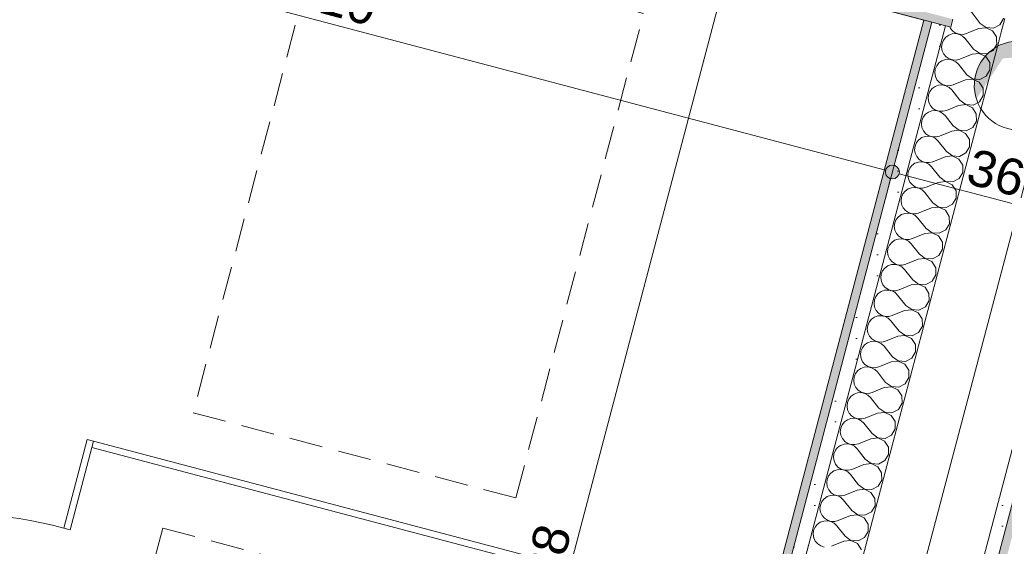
# Model space of a CAD drawing. Header units: millimetres. Extents: x -204291438 to 18864955, y -774833820 to 295284.
# Tile 62 of 87: x 96483 to 98253, y 5064 to 6010. Entities that reach past the tile are written whole.
import ezdxf

# ---------------------------------------------------------------- set-up
doc = ezdxf.new("R2010")
doc.units = ezdxf.units.MM
doc.header["$MEASUREMENT"] = 0
doc.linetypes.add('Przerywana gęsta', pattern=[90, 60, -30])
for name, color, linetype in [('210-A Strefy', 7, 'Continuous'), ('213-A Wymiarowanie wewnętrzne', 7, 'Continuous'), ('230-A Ściany wewnętrzne', 7, 'Continuous'), ('320-W Umeblowanie', 7, 'Continuous'), ('460-K Stropy', 7, 'Continuous')]:
    doc.layers.add(name, color=color, linetype=linetype)
doc.styles.add('STYL_AUTOMATYCZNY_4', font='arial.ttf')
doc.dimstyles.new('STYL_AUTOMATYCZNY__3', dxfattribs={"dimtxt": 64.999998, "dimasz": 47.5, "dimexe": 0.18, "dimexo": 0.0625, "dimgap": 0, "dimtad": 1, "dimdec": 1, "dimlfac": 0.1, "dimzin": 0, "dimdsep": 46, "dimtxsty": 'STYL_AUTOMATYCZNY_4', "dimblk": 'ARROWHEAD_11', "dimblk1": 'ARROWHEAD_11', "dimblk2": 'ARROWHEAD_11', "dimcen": 0.09, "dimclrd": 30, "dimclre": 30, "dimclrt": 30, "dimazin": 0, "dimtfac": 1, "dimtdec": 4, "dimtmove": 0, "dimatfit": 3, "dimfxl": 0, "dimtolj": 1, "dimtzin": 0, "dimarcsym": 0})
pattern_1 = [(0, (0, 0), (0, 37.5), [0, -37.5])]

# ---------------------------------------------------------------- blocks, each defined once
blk = doc.blocks.new('WC-M_0.6d_88_3', base_point=(95280.4, 6195.5))
at = {"layer": '210-A Strefy', "color": 254, "linetype": 'Continuous', "lineweight": 0, "true_color": 0xdfc8bd, "flags": 128}
blk.add_lwpolyline([(94371.5, 6995), (93801.2, 4834), (97538.2, 3847.9), (98108.4, 6008.9)], close=True, dxfattribs=at)
blk = doc.blocks.new('Otwór_155_3')
at = {"layer": '460-K Stropy', "linetype": 'Continuous', "lineweight": 0, "true_color": 0x000000}
blk.add_hatch(color=18, dxfattribs=at).paths.add_polyline_path([(98279.2, 5971.6, 0.340516), (98201.8, 5912.1, 0.064588), (98199.2, 5891.6, 0.076733), (98202.9, 5867.5), (98250.7, 5940.5), (98337.8, 5946.1, 0.142025), (98299.6, 5969, 0.064588)])
at = {"layer": '460-K Stropy', "color": 7, "linetype": 'Continuous', "lineweight": 0, "flags": 128}
blk.add_lwpolyline([(98356.5, 5871.2, 0.414214), (98299.6, 5969, 0.414214), (98201.8, 5912.1, 0.414214), (98258.8, 5814.3, 0.414214)], format="xyb", close=True, dxfattribs=at)
blk = doc.blocks.new('Ściana_430_3', base_point=(102173.1, 5029.4))
at = {"layer": '230-A Ściany wewnętrzne', "color": 7, "linetype": 'Continuous', "lineweight": 0, "flags": 128}
blk.add_lwpolyline([(98156.8, 5996.2), (98160.6, 6010.7)], dxfattribs=at)
blk = doc.blocks.new('*X2524')
at = {"layer": '230-A Ściany wewnętrzne', "color": 7, "linetype": 'Continuous', "lineweight": 0}
for p, q in [((98207.4, 5994), (98190.7, 5987.2)), ((98219, 5995.2), (98207.4, 5994)), ((98232.1, 5989.8), (98222.7, 5994.3)), ((98239.2, 5978.8), (98232.1, 5989.8)), ((98239.2, 5974.4), (98239.2, 5978.8))]:
    blk.add_line(p, q, dxfattribs=at)
blk = doc.blocks.new('*X2525')
at = {"layer": '230-A Ściany wewnętrzne', "color": 7, "linetype": 'Continuous', "lineweight": 0}
for p, q in [((98165.4, 6028.2), (98165.2, 6028.1)), ((98171.5, 6030.4), (98165.4, 6028.2)), ((98178.1, 6030.8), (98171.5, 6030.4)), ((98177.8, 6032), (98178.3, 6031.6)), ((98184.5, 6029.5), (98178.1, 6030.8)), ((98178.3, 6031.6), (98184.6, 6029.7)), ((98190.3, 6026.4), (98184.5, 6029.5)), ((98184.6, 6029.7), (98186.9, 6029.6)), ((98195.1, 6021.9), (98190.3, 6026.4)), ((98209.9, 6003.2), (98195.1, 6021.9)), ((98209.9, 6003.2), (98220.4, 5995.6)), ((98233.4, 5994.6), (98244.9, 6000.7)), ((98244.9, 6000.7), (98251.6, 6011.9)), ((98251.6, 6011.9), (98251.5, 6012.5)), ((98220.4, 5995.4), (98219, 5995.2)), ((98220.4, 5995.6), (98233.4, 5994.6)), ((98222.7, 5994.3), (98220.4, 5995.4))]:
    blk.add_line(p, q, dxfattribs=at)
blk = doc.blocks.new('*X2528')
at = {"layer": '230-A Ściany wewnętrzne', "color": 7, "linetype": 'Continuous', "lineweight": 0}
for p, q in [((98153.2, 5982.1), (98147.9, 5978.3)), ((98159.4, 5984.3), (98153.2, 5982.1)), ((98155.3, 5996.6), (98156.4, 5994.2)), ((98156.4, 5994.2), (98160.7, 5989.2)), ((98166, 5984.8), (98159.4, 5984.3)), ((98160.7, 5989.2), (98166.2, 5985.6)), ((98172.4, 5983.4), (98166, 5984.8)), ((98166.2, 5985.6), (98172.4, 5983.6)), ((98172.4, 5983.6), (98179, 5983.4)), ((98178.2, 5980.4), (98172.4, 5983.4)), ((98179, 5983.4), (98185.4, 5985)), ((98190.7, 5987.2), (98185.4, 5985)), ((98141.2, 5967.1), (98140.5, 5960.6)), ((98143.8, 5973.2), (98141.2, 5967.1)), ((98147.9, 5978.3), (98143.8, 5973.2)), ((98182.9, 5975.8), (98178.2, 5980.4)), ((98197.7, 5957.1), (98182.9, 5975.8)), ((98232.8, 5954.6), (98239.4, 5965.8)), ((98239.4, 5965.8), (98239.2, 5974.4)), ((98140.5, 5960.6), (98141.5, 5954.1)), ((98141.5, 5954.1), (98144.2, 5948.1)), ((98144.2, 5948.1), (98148.5, 5943.2)), ((98195.3, 5947.9), (98173.2, 5939)), ((98208.2, 5949.3), (98195.3, 5947.9)), ((98197.7, 5957.1), (98208.3, 5949.5)), ((98220, 5943.7), (98208.2, 5949.3)), ((98208.3, 5949.5), (98221.2, 5948.6)), ((98221.2, 5948.6), (98232.8, 5954.6)), ((98135.7, 5932.3), (98131.6, 5927.1)), ((98141.1, 5936.1), (98135.7, 5932.3)), ((98147.3, 5938.3), (98141.1, 5936.1)), ((98153.8, 5938.7), (98147.3, 5938.3)), ((98148.5, 5943.2), (98154, 5939.5)), ((98160.2, 5937.4), (98153.8, 5938.7)), ((98154, 5939.5), (98160.3, 5937.6)), ((98166, 5934.3), (98160.2, 5937.4)), ((98160.3, 5937.6), (98166.8, 5937.4)), ((98170.8, 5929.8), (98166, 5934.3)), ((98166.8, 5937.4), (98173.2, 5939)), ((98185.6, 5911.1), (98170.8, 5929.8)), ((98227, 5932.8), (98220, 5943.7)), ((98227.3, 5919.8), (98227, 5932.8)), ((98129.1, 5921.1), (98128.3, 5914.6)), ((98128.3, 5914.6), (98129.3, 5908.1)), ((98131.6, 5927.1), (98129.1, 5921.1)), ((98185.6, 5911.1), (98196.1, 5903.5)), ((98220.6, 5908.6), (98227.3, 5919.8)), ((98129.3, 5908.1), (98132.1, 5902.1)), ((98132.1, 5902.1), (98136.4, 5897.1)), ((98136.4, 5897.1), (98141.9, 5893.5)), ((98141.9, 5893.5), (98148.1, 5891.5)), ((98183.1, 5901.9), (98161.1, 5892.9)), ((98196.1, 5903.3), (98183.1, 5901.9)), ((98196.1, 5903.5), (98209.1, 5902.6)), ((98207.8, 5897.7), (98196.1, 5903.3)), ((98214.9, 5886.8), (98207.8, 5897.7)), ((98209.1, 5902.6), (98220.6, 5908.6)), ((98119.5, 5881.1), (98116.9, 5875)), ((98123.6, 5886.2), (98119.5, 5881.1)), ((98128.9, 5890), (98123.6, 5886.2)), ((98135.1, 5892.3), (98128.9, 5890)), ((98141.7, 5892.7), (98135.1, 5892.3)), ((98148.1, 5891.3), (98141.7, 5892.7)), ((98148.1, 5891.5), (98154.7, 5891.3)), ((98153.9, 5888.3), (98148.1, 5891.3)), ((98158.6, 5883.7), (98153.9, 5888.3)), ((98154.7, 5891.3), (98161.1, 5892.9)), ((98173.4, 5865.1), (98158.6, 5883.7)), ((98215.1, 5873.8), (98214.9, 5886.8)), ((98116.9, 5875), (98116.2, 5868.5)), ((98116.2, 5868.5), (98117.2, 5862)), ((98117.2, 5862), (98119.9, 5856.1)), ((98173.4, 5865.1), (98184, 5857.4)), ((98196.9, 5856.5), (98208.5, 5862.6)), ((98208.5, 5862.6), (98215.1, 5873.8)), ((98111.4, 5840.2), (98107.3, 5835)), ((98116.8, 5844), (98111.4, 5840.2)), ((98123, 5846.2), (98116.8, 5844)), ((98119.9, 5856.1), (98124.2, 5851.1)), ((98129.5, 5846.7), (98123, 5846.2)), ((98124.2, 5851.1), (98129.7, 5847.5)), ((98135.9, 5845.3), (98129.5, 5846.7)), ((98129.7, 5847.5), (98136, 5845.5)), ((98141.7, 5842.2), (98135.9, 5845.3)), ((98136, 5845.5), (98142.5, 5845.3)), ((98146.5, 5837.7), (98141.7, 5842.2)), ((98142.5, 5845.3), (98148.9, 5846.9)), ((98171, 5855.8), (98148.9, 5846.9)), ((98183.9, 5857.3), (98171, 5855.8)), ((98195.7, 5851.7), (98183.9, 5857.3)), ((98184, 5857.4), (98196.9, 5856.5)), ((98202.7, 5840.7), (98195.7, 5851.7)), ((98203, 5827.7), (98202.7, 5840.7)), ((98104.8, 5829), (98104, 5822.5)), ((98104, 5822.5), (98105, 5816)), ((98107.3, 5835), (98104.8, 5829)), ((98161.3, 5819), (98146.5, 5837.7)), ((98196.3, 5816.5), (98203, 5827.7)), ((98105, 5816), (98107.8, 5810)), ((98107.8, 5810), (98112.1, 5805)), ((98112.1, 5805), (98117.6, 5801.4)), ((98158.8, 5809.8), (98136.8, 5800.9)), ((98171.8, 5811.2), (98158.8, 5809.8)), ((98161.3, 5819), (98171.8, 5811.4)), ((98171.8, 5811.4), (98184.8, 5810.5)), ((98183.5, 5805.6), (98171.8, 5811.2)), ((98190.6, 5794.7), (98183.5, 5805.6)), ((98184.8, 5810.5), (98196.3, 5816.5)), ((98095.2, 5789), (98092.6, 5782.9)), ((98099.3, 5794.1), (98095.2, 5789)), ((98104.6, 5798), (98099.3, 5794.1)), ((98110.8, 5800.2), (98104.6, 5798)), ((98117.4, 5800.6), (98110.8, 5800.2)), ((98123.8, 5799.3), (98117.4, 5800.6)), ((98117.6, 5801.4), (98123.8, 5799.4)), ((98123.8, 5799.4), (98130.4, 5799.2)), ((98129.6, 5796.2), (98123.8, 5799.3)), ((98134.3, 5791.6), (98129.6, 5796.2)), ((98130.4, 5799.2), (98136.8, 5800.9)), ((98149.1, 5773), (98134.3, 5791.6)), ((98190.8, 5781.7), (98190.6, 5794.7)), ((98092.6, 5782.9), (98091.9, 5776.4)), ((98091.9, 5776.4), (98092.9, 5769.9)), ((98092.9, 5769.9), (98095.6, 5764)), ((98149.1, 5773), (98159.7, 5765.4)), ((98172.6, 5764.4), (98184.2, 5770.5)), ((98184.2, 5770.5), (98190.8, 5781.7)), ((98092.5, 5751.9), (98087.1, 5748.1)), ((98098.7, 5754.1), (98092.5, 5751.9)), ((98095.6, 5764), (98099.9, 5759)), ((98105.2, 5754.6), (98098.7, 5754.1)), ((98099.9, 5759), (98105.4, 5755.4)), ((98111.6, 5753.2), (98105.2, 5754.6)), ((98105.4, 5755.4), (98111.7, 5753.4)), ((98117.4, 5750.1), (98111.6, 5753.2)), ((98111.7, 5753.4), (98118.2, 5753.2)), ((98118.2, 5753.2), (98124.6, 5754.8)), ((98146.7, 5763.8), (98124.6, 5754.8)), ((98159.6, 5765.2), (98146.7, 5763.8)), ((98171.4, 5759.6), (98159.6, 5765.2)), ((98159.7, 5765.4), (98172.6, 5764.4)), ((98178.4, 5748.6), (98171.4, 5759.6)), ((98080.5, 5736.9), (98079.7, 5730.4)), ((98083, 5743), (98080.5, 5736.9)), ((98087.1, 5748.1), (98083, 5743)), ((98122.2, 5745.6), (98117.4, 5750.1)), ((98137, 5726.9), (98122.2, 5745.6)), ((98172, 5724.4), (98178.7, 5735.6)), ((98178.7, 5735.6), (98178.4, 5748.6)), ((98079.7, 5730.4), (98080.7, 5723.9)), ((98080.7, 5723.9), (98083.5, 5717.9)), ((98083.5, 5717.9), (98087.8, 5713)), ((98134.5, 5717.7), (98112.5, 5708.8)), ((98147.5, 5719.1), (98134.5, 5717.7)), ((98137, 5726.9), (98147.5, 5719.3)), ((98147.5, 5719.3), (98160.5, 5718.4)), ((98159.2, 5713.5), (98147.5, 5719.1)), ((98160.5, 5718.4), (98172, 5724.4)), ((98075, 5702.1), (98070.9, 5696.9)), ((98080.3, 5705.9), (98075, 5702.1)), ((98086.5, 5708.1), (98080.3, 5705.9)), ((98093.1, 5708.5), (98086.5, 5708.1)), ((98087.8, 5713), (98093.3, 5709.3)), ((98099.5, 5707.2), (98093.1, 5708.5)), ((98093.3, 5709.3), (98099.5, 5707.4)), ((98099.5, 5707.4), (98106.1, 5707.2)), ((98105.3, 5704.1), (98099.5, 5707.2)), ((98110, 5699.6), (98105.3, 5704.1)), ((98106.1, 5707.2), (98112.5, 5708.8)), ((98124.8, 5680.9), (98110, 5699.6)), ((98166.3, 5702.6), (98159.2, 5713.5)), ((98166.5, 5689.6), (98166.3, 5702.6)), ((98068.3, 5690.9), (98067.6, 5684.3)), ((98067.6, 5684.3), (98068.6, 5677.8)), ((98070.9, 5696.9), (98068.3, 5690.9)), ((98124.8, 5680.9), (98135.4, 5673.3)), ((98159.9, 5678.4), (98166.5, 5689.6)), ((98068.6, 5677.8), (98071.3, 5671.9)), ((98071.3, 5671.9), (98075.6, 5666.9)), ((98075.6, 5666.9), (98081.1, 5663.3)), ((98081.1, 5663.3), (98087.4, 5661.3)), ((98122.4, 5671.7), (98100.3, 5662.7)), ((98135.3, 5673.1), (98122.4, 5671.7)), ((98147.1, 5667.5), (98135.3, 5673.1)), ((98135.4, 5673.3), (98148.3, 5672.3)), ((98154.1, 5656.5), (98147.1, 5667.5)), ((98148.3, 5672.3), (98159.9, 5678.4)), ((98058.7, 5650.9), (98056.2, 5644.8)), ((98062.8, 5656), (98058.7, 5650.9)), ((98068.2, 5659.8), (98062.8, 5656)), ((98074.4, 5662), (98068.2, 5659.8)), ((98080.9, 5662.5), (98074.4, 5662)), ((98087.3, 5661.1), (98080.9, 5662.5)), ((98093.1, 5658.1), (98087.3, 5661.1)), ((98087.4, 5661.3), (98093.9, 5661.1)), ((98097.9, 5653.5), (98093.1, 5658.1)), ((98093.9, 5661.1), (98100.3, 5662.7)), ((98112.7, 5634.8), (98097.9, 5653.5)), ((98154.4, 5643.5), (98154.1, 5656.5)), ((98056.2, 5644.8), (98055.4, 5638.3)), ((98055.4, 5638.3), (98056.4, 5631.8)), ((98056.4, 5631.8), (98059.2, 5625.8)), ((98112.7, 5634.8), (98123.2, 5627.2)), ((98136.2, 5626.3), (98147.7, 5632.3)), ((98147.7, 5632.3), (98154.4, 5643.5)), ((98050.7, 5610), (98046.6, 5604.8)), ((98056, 5613.8), (98050.7, 5610)), ((98062.2, 5616), (98056, 5613.8)), ((98059.2, 5625.8), (98063.5, 5620.9)), ((98068.8, 5616.4), (98062.2, 5616)), ((98063.5, 5620.9), (98069, 5617.2)), ((98075.2, 5615.1), (98068.8, 5616.4)), ((98069, 5617.2), (98075.2, 5615.3)), ((98075.2, 5615.3), (98081.8, 5615.1)), ((98081, 5612), (98075.2, 5615.1)), ((98085.7, 5607.5), (98081, 5612)), ((98081.8, 5615.1), (98088.2, 5616.7)), ((98110.2, 5625.6), (98088.2, 5616.7)), ((98123.2, 5627), (98110.2, 5625.6)), ((98123.2, 5627.2), (98136.2, 5626.3)), ((98134.9, 5621.4), (98123.2, 5627)), ((98142, 5610.5), (98134.9, 5621.4)), ((98142.2, 5597.5), (98142, 5610.5)), ((98044, 5598.8), (98043.3, 5592.3)), ((98043.3, 5592.3), (98044.3, 5585.8)), ((98046.6, 5604.8), (98044, 5598.8)), ((98100.5, 5588.8), (98085.7, 5607.5)), ((98135.6, 5586.3), (98142.2, 5597.5)), ((98044.3, 5585.8), (98047.1, 5579.8)), ((98047.1, 5579.8), (98051.3, 5574.8)), ((98051.3, 5574.8), (98056.8, 5571.2)), ((98098.1, 5579.6), (98076, 5570.6)), ((98111, 5581), (98098.1, 5579.6)), ((98100.5, 5588.8), (98111.1, 5581.2)), ((98122.8, 5575.4), (98111, 5581)), ((98111.1, 5581.2), (98124, 5580.3)), ((98129.8, 5564.5), (98122.8, 5575.4)), ((98124, 5580.3), (98135.6, 5586.3)), ((98034.4, 5558.8), (98031.9, 5552.7)), ((98038.5, 5563.9), (98034.4, 5558.8)), ((98043.9, 5567.7), (98038.5, 5563.9)), ((98050.1, 5570), (98043.9, 5567.7)), ((98056.6, 5570.4), (98050.1, 5570)), ((98063, 5569), (98056.6, 5570.4)), ((98056.8, 5571.2), (98063.1, 5569.2)), ((98068.8, 5566), (98063, 5569)), ((98063.1, 5569.2), (98069.6, 5569)), ((98073.6, 5561.4), (98068.8, 5566)), ((98069.6, 5569), (98076, 5570.6)), ((98088.4, 5542.8), (98073.6, 5561.4)), ((98130.1, 5551.5), (98129.8, 5564.5)), ((98031.9, 5552.7), (98031.1, 5546.2)), ((98031.1, 5546.2), (98032.1, 5539.7)), ((98032.1, 5539.7), (98034.9, 5533.8)), ((98088.4, 5542.8), (98098.9, 5535.1)), ((98111.9, 5534.2), (98123.4, 5540.3)), ((98123.4, 5540.3), (98130.1, 5551.5)), ((98031.7, 5521.7), (98026.4, 5517.9)), ((98037.9, 5523.9), (98031.7, 5521.7)), ((98034.9, 5533.8), (98039.2, 5528.8)), ((98044.5, 5524.4), (98037.9, 5523.9)), ((98039.2, 5528.8), (98044.7, 5525.2)), ((98050.9, 5523), (98044.5, 5524.4)), ((98044.7, 5525.2), (98050.9, 5523.2)), ((98050.9, 5523.2), (98057.5, 5523)), ((98056.7, 5519.9), (98050.9, 5523)), ((98057.5, 5523), (98063.9, 5524.6)), ((98085.9, 5533.5), (98063.9, 5524.6)), ((98098.9, 5535), (98085.9, 5533.5)), ((98098.9, 5535.1), (98111.9, 5534.2)), ((98110.6, 5529.4), (98098.9, 5535)), ((98117.7, 5518.4), (98110.6, 5529.4)), ((98019.7, 5506.7), (98019, 5500.2)), ((98022.3, 5512.7), (98019.7, 5506.7)), ((98026.4, 5517.9), (98022.3, 5512.7)), ((98061.4, 5515.4), (98056.7, 5519.9)), ((98076.2, 5496.7), (98061.4, 5515.4)), ((98111.3, 5494.2), (98117.9, 5505.4)), ((98117.9, 5505.4), (98117.7, 5518.4)), ((98019, 5500.2), (98020, 5493.7)), ((98020, 5493.7), (98022.8, 5487.7)), ((98022.8, 5487.7), (98027, 5482.7)), ((98073.8, 5487.5), (98051.7, 5478.5)), ((98086.7, 5488.9), (98073.8, 5487.5)), ((98076.2, 5496.7), (98086.8, 5489.1)), ((98098.5, 5483.3), (98086.7, 5488.9)), ((98086.8, 5489.1), (98099.7, 5488.2)), ((98099.7, 5488.2), (98111.3, 5494.2)), ((98014.2, 5471.8), (98010.1, 5466.7)), ((98019.6, 5475.7), (98014.2, 5471.8)), ((98025.8, 5477.9), (98019.6, 5475.7)), ((98032.3, 5478.3), (98025.8, 5477.9)), ((98027, 5482.7), (98032.5, 5479.1)), ((98038.7, 5477), (98032.3, 5478.3)), ((98032.5, 5479.1), (98038.8, 5477.1)), ((98044.5, 5473.9), (98038.7, 5477)), ((98038.8, 5477.1), (98045.3, 5476.9)), ((98049.3, 5469.3), (98044.5, 5473.9)), ((98045.3, 5476.9), (98051.7, 5478.5)), ((98064.1, 5450.7), (98049.3, 5469.3)), ((98105.5, 5472.4), (98098.5, 5483.3)), ((98105.8, 5459.4), (98105.5, 5472.4)), ((98007.6, 5460.6), (98006.8, 5454.1)), ((98006.8, 5454.1), (98007.8, 5447.6)), ((98010.1, 5466.7), (98007.6, 5460.6)), ((98064.1, 5450.7), (98074.6, 5443.1)), ((98099.1, 5448.2), (98105.8, 5459.4)), ((98007.8, 5447.6), (98010.6, 5441.7)), ((98010.6, 5441.7), (98014.9, 5436.7)), ((98014.9, 5436.7), (98020.4, 5433.1)), ((98020.4, 5433.1), (98026.6, 5431.1)), ((98061.6, 5441.5), (98039.6, 5432.5)), ((98074.6, 5442.9), (98061.6, 5441.5)), ((98074.6, 5443.1), (98087.6, 5442.1)), ((98086.3, 5437.3), (98074.6, 5442.9)), ((98093.4, 5426.3), (98086.3, 5437.3)), ((98087.6, 5442.1), (98099.1, 5448.2)), ((97998, 5420.7), (97995.4, 5414.6)), ((98002.1, 5425.8), (97998, 5420.7)), ((98007.4, 5429.6), (98002.1, 5425.8)), ((98013.6, 5431.8), (98007.4, 5429.6)), ((98020.2, 5432.3), (98013.6, 5431.8)), ((98026.6, 5430.9), (98020.2, 5432.3)), ((98026.6, 5431.1), (98033.2, 5430.9)), ((98032.4, 5427.8), (98026.6, 5430.9)), ((98037.1, 5423.3), (98032.4, 5427.8)), ((98033.2, 5430.9), (98039.6, 5432.5)), ((98051.9, 5404.6), (98037.1, 5423.3)), ((98093.6, 5413.3), (98093.4, 5426.3)), ((97995.4, 5414.6), (97994.7, 5408.1)), ((97994.7, 5408.1), (97995.7, 5401.6)), ((97995.7, 5401.6), (97998.5, 5395.6)), ((98051.9, 5404.6), (98062.5, 5397)), ((98075.4, 5396.1), (98087, 5402.1)), ((98087, 5402.1), (98093.6, 5413.3)), ((97995.3, 5383.6), (97989.9, 5379.8)), ((98001.5, 5385.8), (97995.3, 5383.6)), ((97998.5, 5395.6), (98002.7, 5390.7)), ((98008, 5386.2), (98001.5, 5385.8)), ((98002.7, 5390.7), (98008.2, 5387)), ((98014.4, 5384.9), (98008, 5386.2)), ((98008.2, 5387), (98014.5, 5385.1)), ((98020.2, 5381.8), (98014.4, 5384.9)), ((98014.5, 5385.1), (98021.1, 5384.9)), ((98025, 5377.3), (98020.2, 5381.8)), ((98021.1, 5384.9), (98027.4, 5386.5)), ((98049.5, 5395.4), (98027.4, 5386.5)), ((98062.4, 5396.8), (98049.5, 5395.4)), ((98074.2, 5391.2), (98062.4, 5396.8)), ((98062.5, 5397), (98075.4, 5396.1)), ((98081.2, 5380.3), (98074.2, 5391.2)), ((98081.5, 5367.3), (98081.2, 5380.3)), ((97983.3, 5368.6), (97982.5, 5362)), ((97985.8, 5374.6), (97983.3, 5368.6)), ((97989.9, 5379.8), (97985.8, 5374.6)), ((98039.8, 5358.6), (98025, 5377.3)), ((98074.8, 5356.1), (98081.5, 5367.3)), ((97982.5, 5362), (97983.5, 5355.5)), ((97983.5, 5355.5), (97986.3, 5349.6)), ((97986.3, 5349.6), (97990.6, 5344.6)), ((97990.6, 5344.6), (97996.1, 5341)), ((98037.3, 5349.4), (98015.3, 5340.4)), ((98050.3, 5350.8), (98037.3, 5349.4)), ((98039.8, 5358.6), (98050.3, 5351)), ((98050.3, 5351), (98063.3, 5350)), ((98062, 5345.2), (98050.3, 5350.8)), ((98069.1, 5334.2), (98062, 5345.2)), ((98063.3, 5350), (98074.8, 5356.1)), ((97973.7, 5328.6), (97971.1, 5322.5)), ((97977.8, 5333.7), (97973.7, 5328.6)), ((97983.1, 5337.5), (97977.8, 5333.7)), ((97989.3, 5339.7), (97983.1, 5337.5)), ((97995.9, 5340.2), (97989.3, 5339.7)), ((98002.3, 5338.8), (97995.9, 5340.2)), ((97996.1, 5341), (98002.3, 5339)), ((98002.3, 5339), (98008.9, 5338.8)), ((98008.1, 5335.8), (98002.3, 5338.8)), ((98012.8, 5331.2), (98008.1, 5335.8)), ((98008.9, 5338.8), (98015.3, 5340.4)), ((98027.6, 5312.5), (98012.8, 5331.2)), ((98069.3, 5321.2), (98069.1, 5334.2)), ((97971.1, 5322.5), (97970.4, 5316)), ((97970.4, 5316), (97971.4, 5309.5)), ((97971.4, 5309.5), (97974.2, 5303.5)), ((98027.6, 5312.5), (98038.2, 5304.9)), ((98051.1, 5304), (98062.7, 5310)), ((98062.7, 5310), (98069.3, 5321.2)), ((97971, 5291.5), (97965.6, 5287.7)), ((97977.2, 5293.7), (97971, 5291.5)), ((97974.2, 5303.5), (97978.4, 5298.6)), ((97983.7, 5294.1), (97977.2, 5293.7)), ((97978.4, 5298.6), (97983.9, 5294.9)), ((97990.1, 5292.8), (97983.7, 5294.1)), ((97983.9, 5294.9), (97990.2, 5293)), ((97995.9, 5289.7), (97990.1, 5292.8)), ((97990.2, 5293), (97996.8, 5292.8)), ((97996.8, 5292.8), (98003.1, 5294.4)), ((98025.2, 5303.3), (98003.1, 5294.4)), ((98038.1, 5304.7), (98025.2, 5303.3)), ((98049.9, 5299.1), (98038.1, 5304.7)), ((98038.2, 5304.9), (98051.1, 5304)), ((98056.9, 5288.2), (98049.9, 5299.1)), ((97959, 5276.5), (97958.2, 5269.9)), ((97961.5, 5282.5), (97959, 5276.5)), ((97965.6, 5287.7), (97961.5, 5282.5)), ((98000.7, 5285.2), (97995.9, 5289.7)), ((98015.5, 5266.5), (98000.7, 5285.2)), ((98050.5, 5264), (98057.2, 5275.2)), ((98057.2, 5275.2), (98056.9, 5288.2)), ((97958.2, 5269.9), (97959.2, 5263.5)), ((97959.2, 5263.5), (97962, 5257.5)), ((97962, 5257.5), (97966.3, 5252.5)), ((98013, 5257.3), (97991, 5248.3)), ((98026, 5258.7), (98013, 5257.3)), ((98015.5, 5266.5), (98026, 5258.9)), ((98026, 5258.9), (98039, 5258)), ((98037.7, 5253.1), (98026, 5258.7)), ((98039, 5258), (98050.5, 5264)), ((97953.5, 5241.6), (97949.4, 5236.5)), ((97958.8, 5245.4), (97953.5, 5241.6)), ((97965, 5247.7), (97958.8, 5245.4)), ((97971.6, 5248.1), (97965, 5247.7)), ((97966.3, 5252.5), (97971.8, 5248.9)), ((97978, 5246.7), (97971.6, 5248.1)), ((97971.8, 5248.9), (97978, 5246.9)), ((97978, 5246.9), (97984.6, 5246.7)), ((97983.8, 5243.7), (97978, 5246.7)), ((97988.5, 5239.1), (97983.8, 5243.7)), ((97984.6, 5246.7), (97991, 5248.3)), ((98003.3, 5220.5), (97988.5, 5239.1)), ((98044.8, 5242.2), (98037.7, 5253.1)), ((98045, 5229.2), (98044.8, 5242.2)), ((97946.8, 5230.4), (97946.1, 5223.9)), ((97946.1, 5223.9), (97947.1, 5217.4)), ((97949.4, 5236.5), (97946.8, 5230.4)), ((98038.4, 5218), (98045, 5229.2)), ((97947.1, 5217.4), (97949.9, 5211.5)), ((97949.9, 5211.5), (97954.1, 5206.5)), ((97954.1, 5206.5), (97959.6, 5202.9)), ((98000.9, 5211.2), (97978.8, 5202.3)), ((98013.8, 5212.7), (98000.9, 5211.2)), ((98003.3, 5220.5), (98013.9, 5212.8)), ((98025.6, 5207.1), (98013.8, 5212.7)), ((98013.9, 5212.8), (98026.8, 5211.9)), ((98032.6, 5196.1), (98025.6, 5207.1)), ((98026.8, 5211.9), (98038.4, 5218)), ((97937.2, 5190.4), (97934.7, 5184.4)), ((97941.3, 5195.6), (97937.2, 5190.4)), ((97946.7, 5199.4), (97941.3, 5195.6)), ((97952.9, 5201.6), (97946.7, 5199.4)), ((97959.4, 5202.1), (97952.9, 5201.6)), ((97965.8, 5200.7), (97959.4, 5202.1)), ((97959.6, 5202.9), (97965.9, 5200.9)), ((97971.6, 5197.6), (97965.8, 5200.7)), ((97965.9, 5200.9), (97972.5, 5200.7)), ((97976.4, 5193.1), (97971.6, 5197.6)), ((97972.5, 5200.7), (97978.8, 5202.3)), ((97991.2, 5174.4), (97976.4, 5193.1)), ((98032.9, 5183.1), (98032.6, 5196.1)), ((97934.7, 5184.4), (97933.9, 5177.9)), ((97933.9, 5177.9), (97934.9, 5171.4)), ((97934.9, 5171.4), (97937.7, 5165.4)), ((97991.2, 5174.4), (98001.7, 5166.8)), ((98014.7, 5165.9), (98026.2, 5171.9)), ((98026.2, 5171.9), (98032.9, 5183.1)), ((97934.5, 5153.4), (97929.2, 5149.5)), ((97940.7, 5155.6), (97934.5, 5153.4)), ((97937.7, 5165.4), (97942, 5160.4)), ((97947.3, 5156), (97940.7, 5155.6)), ((97942, 5160.4), (97947.5, 5156.8)), ((97953.7, 5154.7), (97947.3, 5156)), ((97947.5, 5156.8), (97953.7, 5154.8)), ((97953.7, 5154.8), (97960.3, 5154.6)), ((97959.5, 5151.6), (97953.7, 5154.7)), ((97964.2, 5147), (97959.5, 5151.6)), ((97960.3, 5154.6), (97966.7, 5156.2)), ((97988.7, 5165.2), (97966.7, 5156.2)), ((98001.7, 5166.6), (97988.7, 5165.2)), ((98001.7, 5166.8), (98014.7, 5165.9)), ((98013.4, 5161), (98001.7, 5166.6)), ((98020.5, 5150.1), (98013.4, 5161)), ((98020.7, 5137.1), (98020.5, 5150.1)), ((97922.5, 5138.3), (97921.8, 5131.8)), ((97925.1, 5144.4), (97922.5, 5138.3)), ((97929.2, 5149.5), (97925.1, 5144.4)), ((97979, 5128.4), (97964.2, 5147)), ((98014.1, 5125.9), (98020.7, 5137.1)), ((97921.8, 5131.8), (97922.8, 5125.3)), ((97922.8, 5125.3), (97925.6, 5119.4)), ((97925.6, 5119.4), (97929.8, 5114.4)), ((97929.8, 5114.4), (97935.3, 5110.8)), ((97976.6, 5119.2), (97954.5, 5110.2)), ((97989.5, 5120.6), (97976.6, 5119.2)), ((97979, 5128.4), (97989.6, 5120.8)), ((98001.3, 5115), (97989.5, 5120.6)), ((97989.6, 5120.8), (98002.5, 5119.8)), ((98008.3, 5104), (98001.3, 5115)), ((98002.5, 5119.8), (98014.1, 5125.9)), ((97912.9, 5098.4), (97910.4, 5092.3)), ((97917, 5103.5), (97912.9, 5098.4)), ((97922.4, 5107.3), (97917, 5103.5)), ((97928.6, 5109.5), (97922.4, 5107.3)), ((97935.1, 5110), (97928.6, 5109.5)), ((97941.5, 5108.6), (97935.1, 5110)), ((97935.3, 5110.8), (97941.6, 5108.8)), ((97947.3, 5105.5), (97941.5, 5108.6)), ((97941.6, 5108.8), (97948.2, 5108.6)), ((97952.1, 5101), (97947.3, 5105.5)), ((97948.2, 5108.6), (97954.5, 5110.2)), ((97966.9, 5082.3), (97952.1, 5101)), ((98008.6, 5091), (98008.3, 5104)), ((97910.4, 5092.3), (97909.6, 5085.8)), ((97909.6, 5085.8), (97910.6, 5079.3)), ((97910.6, 5079.3), (97913.4, 5073.3)), ((97966.9, 5082.3), (97977.4, 5074.7)), ((97990.4, 5073.8), (98001.9, 5079.8)), ((98001.9, 5079.8), (98008.6, 5091)), ((97913.4, 5073.3), (97917.7, 5068.3)), ((97917.7, 5068.3), (97923.2, 5064.7)), ((97923.2, 5064.7), (97929.4, 5062.8)), ((97964.4, 5073.1), (97942.4, 5064.2)), ((97977.4, 5074.5), (97964.4, 5073.1)), ((97977.4, 5074.7), (97990.4, 5073.8)), ((97989.1, 5068.9), (97977.4, 5074.5)), ((97996.2, 5058), (97989.1, 5068.9))]:
    blk.add_line(p, q, dxfattribs=at)
blk = doc.blocks.new('Ściana_462_3', base_point=(98319.9, 6046.2))
at = {"layer": '230-A Ściany wewnętrzne', "linetype": 'Continuous', "lineweight": 0, "true_color": 0x000000}
for points in [[(98108.4, 6008.9), (97538.2, 3847.9), (97552.7, 3844.1), (98122.9, 6005.1)], [(97915.3, 3748.4), (98485.5, 5909.4), (98471, 5913.2), (97900.8, 3752.2)]]:
    blk.add_hatch(color=18, dxfattribs=at).paths.add_polyline_path(points)
h = blk.add_hatch(dxfattribs=at)
h.set_pattern_fill('Gips_0003', color=18, style=0, pattern_type=2)
h.set_pattern_definition(pattern_1)
h.paths.add_polyline_path([(97576.9, 3837.7), (98147.1, 5998.7), (98122.9, 6005.1), (97552.7, 3844.1)])
h = blk.add_hatch(dxfattribs=at)
h.set_pattern_fill('Gips_0003', color=18, style=0, pattern_type=2)
h.set_pattern_definition(pattern_1)
h.paths.add_polyline_path([(97900.8, 3752.2), (98471, 5913.2), (98446.9, 5919.6), (97876.6, 3758.6)])
at = {"layer": '230-A Ściany wewnętrzne', "color": 7, "linetype": 'Continuous', "lineweight": 0}
for p, q in [((98122.9, 6005.1), (97552.7, 3844.1)), ((98247.6, 5987.7), (98254, 6011.9)), ((97576.9, 3837.7), (98147.1, 5998.7)), ((98243.8, 5973.2), (98247.6, 5987.7)), ((97673.6, 3812.2), (98243.8, 5973.2)), ((97779.9, 3784.1), (98350.2, 5945.1)), ((97876.6, 3758.6), (98446.9, 5919.6)), ((97900.8, 3752.2), (98471, 5913.2))]:
    blk.add_line(p, q, dxfattribs=at)
at = {"layer": '230-A Ściany wewnętrzne', "color": 7, "linetype": 'Continuous', "lineweight": 0, "flags": 128}
blk.add_lwpolyline([(98108.4, 6008.9), (97538.2, 3847.9)], dxfattribs=at)
at = {"layer": '230-A Ściany wewnętrzne', "color": 7, "lineweight": 0}
for name in ['*X2525', '*X2528', '*X2524']:
    blk.add_blockref(name, (0, 0), dxfattribs=at)
blk = doc.blocks.new('Ściana_464_3', base_point=(94285.6, 7110.7))
at = {"layer": '230-A Ściany wewnętrzne', "linetype": 'Continuous', "lineweight": 0, "true_color": 0x000000}
blk.add_hatch(color=18, dxfattribs=at).paths.add_polyline_path([(96092.5, 6540.9), (98156.8, 5996.2), (98160.6, 6010.7), (96096.4, 6555.4)])
at = {"layer": '230-A Ściany wewnętrzne', "color": 7, "linetype": 'Continuous', "lineweight": 0, "flags": 128}
for points in [[(96092.5, 6540.9), (98156.8, 5996.2)], [(98160.6, 6010.7), (98156.8, 5996.2)]]:
    blk.add_lwpolyline(points, dxfattribs=at)
blk = doc.blocks.new('*D5624')
at = {"layer": '213-A Wymiarowanie wewnętrzne', "linetype": 'Continuous', "lineweight": 200}
for points in [[(128856.4, 16963.2), (128857.4, 16958.4), (128860.1, 16954.4), (128864.1, 16951.6), (128868.9, 16950.7), (128873.7, 16951.6), (128877.8, 16954.4), (128880.5, 16958.4), (128881.4, 16963.2), (128880.5, 16968), (128877.8, 16972), (128873.7, 16974.7), (128868.9, 16975.7), (128864.1, 16974.7), (128860.1, 16972), (128857.4, 16968)], [(124889, 1927.8), (124889.9, 1923.1), (124892.6, 1919), (124896.7, 1916.3), (124901.5, 1915.3), (124906.2, 1916.3), (124910.3, 1919), (124913, 1923.1), (124914, 1927.8), (124913, 1932.6), (124910.3, 1936.7), (124906.2, 1939.4), (124901.5, 1940.3), (124896.7, 1939.4), (124892.6, 1936.7), (124889.9, 1932.6)]]:
    blk.add_hatch(color=30, dxfattribs=at).paths.add_polyline_path(points)
at = {"layer": '213-A Wymiarowanie wewnętrzne', "color": 30, "linetype": 'Continuous', "lineweight": 0}
for p, q in [((128823.6, 16975.2), (128856.8, 16966.4)), ((128881, 16960), (128914.2, 16951.2)), ((128865.7, 16951.1), (124904.7, 1939.9)), ((124856.1, 1939.8), (124889.4, 1931)), ((124898.3, 1915.8), (124895.1, 1903.7)), ((124913.6, 1924.7), (124946.8, 1915.9))]:
    blk.add_line(p, q, dxfattribs=at)
for centre in [(128868.9, 16963.2), (124901.5, 1927.8)]:
    blk.add_circle(centre, 12.5, dxfattribs=at)
at = {"layer": '213-A Wymiarowanie wewnętrzne', "color": 30, "lineweight": 200, "insert": (126844.2, 9341), "char_height": 65, "attachment_point": 7, "rotation": 75.218, "style": 'STYL_AUTOMATYCZNY_4'}
blk.add_mtext('\\A1;{\\pql;\\fArial|b0|i0|c238|p0;\\W1.000000;1\xa0555}', dxfattribs=at)
blk = doc.blocks.new('ARROWHEAD_11')
at = {"color": 0, "linetype": 'Continuous', "lineweight": 0}
blk.add_line((0, 0), (-1, 0), dxfattribs=at)
at = {"color": 0, "linetype": 'Continuous', "lineweight": 0, "const_width": 0.25, "flags": 128}
blk.add_lwpolyline([(-0.125, 0, 1), (0.125, 0, 1)], format="xyb", close=True, dxfattribs=at)
blk = doc.blocks.new('*D5629')
at = {"layer": '213-A Wymiarowanie wewnętrzne', "linetype": 'Continuous', "lineweight": 200}
for points in [[(146339.1, 12350), (146340, 12345.2), (146342.7, 12341.1), (146346.8, 12338.4), (146351.6, 12337.5), (146356.3, 12338.4), (146360.4, 12341.1), (146363.1, 12345.2), (146364.1, 12350), (146363.1, 12354.8), (146360.4, 12358.8), (146356.3, 12361.5), (146351.6, 12362.5), (146346.8, 12361.5), (146342.7, 12358.8), (146340, 12354.8)], [(142371.6, -2685.4), (142372.6, -2690.2), (142375.3, -2694.2), (142379.3, -2696.9), (142384.1, -2697.9), (142388.9, -2696.9), (142392.9, -2694.2), (142395.7, -2690.2), (142396.6, -2685.4), (142395.7, -2680.6), (142392.9, -2676.5), (142388.9, -2673.8), (142384.1, -2672.9), (142379.3, -2673.8), (142375.3, -2676.5), (142372.6, -2680.6)]]:
    blk.add_hatch(color=30, dxfattribs=at).paths.add_polyline_path(points)
at = {"layer": '213-A Wymiarowanie wewnętrzne', "color": 30, "linetype": 'Continuous', "lineweight": 0}
for p, q in [((146306.2, 12361.9), (146339.5, 12353.2)), ((146348.4, 12337.9), (142387.3, -2673.3)), ((142338.8, -2673.4), (142372, -2682.2)), ((142396.2, -2688.6), (142429.4, -2697.3)), ((142380.9, -2697.5), (142377.7, -2709.6))]:
    blk.add_line(p, q, dxfattribs=at)
blk.add_circle((142384.1, -2685.4), 12.5, dxfattribs=at)
at = {"layer": '213-A Wymiarowanie wewnętrzne', "color": 30, "lineweight": 200, "insert": (144326.8, 4727.8), "char_height": 65, "attachment_point": 7, "rotation": 75.218, "style": 'STYL_AUTOMATYCZNY_4'}
blk.add_mtext('\\A1;{\\pql;\\fArial|b0|i0|c238|p0;\\W1.000000;1\xa0555}', dxfattribs=at)
blk = doc.blocks.new('*D5965')
at = {"layer": '213-A Wymiarowanie wewnętrzne', "linetype": 'Continuous', "lineweight": 200}
for points in [[(98039.5, 5736.3), (98040.5, 5731.5), (98043.2, 5727.5), (98047.2, 5724.8), (98052, 5723.8), (98056.8, 5724.8), (98060.9, 5727.5), (98063.6, 5731.5), (98064.5, 5736.3), (98063.6, 5741.1), (98060.9, 5745.2), (98056.8, 5747.9), (98052, 5748.8), (98047.2, 5747.9), (98043.2, 5745.2), (98040.5, 5741.1)], [(98387.6, 5644.5), (98388.6, 5639.7), (98391.3, 5635.6), (98395.3, 5632.9), (98400.1, 5632), (98404.9, 5632.9), (98408.9, 5635.6), (98411.7, 5639.7), (98412.6, 5644.5), (98411.7, 5649.2), (98408.9, 5653.3), (98404.9, 5656), (98400.1, 5657), (98395.3, 5656), (98391.3, 5653.3), (98388.6, 5649.2)]]:
    blk.add_hatch(color=30, dxfattribs=at).paths.add_polyline_path(points)
at = {"layer": '213-A Wymiarowanie wewnętrzne', "color": 30, "linetype": 'Continuous', "lineweight": 0}
for p, q in [((98388, 5647.7), (98064.1, 5733.1)), ((98412.1, 5689.8), (98403.3, 5656.5)), ((98396.9, 5632.4), (98388.1, 5599.1))]:
    blk.add_line(p, q, dxfattribs=at)
blk.add_circle((98400.1, 5644.5), 12.5, dxfattribs=at)
at = {"layer": '213-A Wymiarowanie wewnętrzne', "color": 30, "lineweight": 200, "insert": (98181.4, 5715.6), "char_height": 65, "attachment_point": 7, "rotation": 345.218, "style": 'STYL_AUTOMATYCZNY_4'}
blk.add_mtext('\\A1;{\\pql;\\fArial|b0|i0|c238|p0;\\W1.000000;36}', dxfattribs=at)
blk = doc.blocks.new('*D5966')
at = {"layer": '213-A Wymiarowanie wewnętrzne', "linetype": 'Continuous', "lineweight": 200}
for points in [[(96009.1, 6272.1), (96010.1, 6267.3), (96012.8, 6263.2), (96016.8, 6260.5), (96021.6, 6259.6), (96026.4, 6260.5), (96030.5, 6263.2), (96033.2, 6267.3), (96034.1, 6272.1), (96033.2, 6276.9), (96030.5, 6280.9), (96026.4, 6283.6), (96021.6, 6284.6), (96016.8, 6283.6), (96012.8, 6280.9), (96010.1, 6276.9)], [(98039.5, 5736.3), (98040.5, 5731.5), (98043.2, 5727.5), (98047.2, 5724.8), (98052, 5723.8), (98056.8, 5724.8), (98060.9, 5727.5), (98063.6, 5731.5), (98064.5, 5736.3), (98063.6, 5741.1), (98060.9, 5745.2), (98056.8, 5747.9), (98052, 5748.8), (98047.2, 5747.9), (98043.2, 5745.2), (98040.5, 5741.1)]]:
    blk.add_hatch(color=30, dxfattribs=at).paths.add_polyline_path(points)
at = {"layer": '213-A Wymiarowanie wewnętrzne', "color": 30, "linetype": 'Continuous', "lineweight": 0}
for p, q in [((98039.9, 5739.5), (96033.7, 6268.9)), ((98064, 5781.6), (98055.2, 5748.4)), ((98048.8, 5724.2), (98040.1, 5691))]:
    blk.add_line(p, q, dxfattribs=at)
blk.add_circle((98052, 5736.3), 12.5, dxfattribs=at)
at = {"layer": '213-A Wymiarowanie wewnętrzne', "color": 30, "lineweight": 200, "insert": (96968.2, 6035.7), "char_height": 65, "attachment_point": 7, "rotation": 345.218, "style": 'STYL_AUTOMATYCZNY_4'}
blk.add_mtext('\\A1;{\\pql;\\fArial|b0|i0|c238|p0;\\W1.000000;210}', dxfattribs=at)
blk = doc.blocks.new('*D5970')
at = {"layer": '213-A Wymiarowanie wewnętrzne', "linetype": 'Continuous', "lineweight": 200}
for points in [[(97747.9, 6116.3), (97748.8, 6111.5), (97751.6, 6107.4), (97755.6, 6104.7), (97760.4, 6103.8), (97765.2, 6104.7), (97769.2, 6107.4), (97771.9, 6111.5), (97772.9, 6116.3), (97771.9, 6121.1), (97769.2, 6125.1), (97765.2, 6127.8), (97760.4, 6128.8), (97755.6, 6127.8), (97751.6, 6125.1), (97748.8, 6121.1)], [(97166.2, 3911.7), (97167.1, 3906.9), (97169.8, 3902.9), (97173.9, 3900.2), (97178.7, 3899.2), (97183.5, 3900.2), (97187.5, 3902.9), (97190.2, 3906.9), (97191.2, 3911.7), (97190.2, 3916.5), (97187.5, 3920.6), (97183.5, 3923.3), (97178.7, 3924.2), (97173.9, 3923.3), (97169.8, 3920.6), (97167.1, 3916.5)]]:
    blk.add_hatch(color=30, dxfattribs=at).paths.add_polyline_path(points)
at = {"layer": '213-A Wymiarowanie wewnętrzne', "color": 30, "linetype": 'Continuous', "lineweight": 0}
for p, q in [((97181.9, 3923.8), (97757.2, 6104.2)), ((97166.6, 3914.9), (97133.3, 3923.7)), ((97172.3, 3887.6), (97175.5, 3899.6)), ((97224, 3899.8), (97190.8, 3908.5))]:
    blk.add_line(p, q, dxfattribs=at)
blk.add_circle((97178.7, 3911.7), 12.5, dxfattribs=at)
at = {"layer": '213-A Wymiarowanie wewnętrzne', "color": 30, "lineweight": 200, "insert": (97438, 4945.4), "char_height": 65, "attachment_point": 7, "rotation": 75.218, "style": 'STYL_AUTOMATYCZNY_4'}
blk.add_mtext('\\A1;{\\pql;\\fArial|b0|i0|c238|p0;\\W1.000000;228}', dxfattribs=at)
blk = doc.blocks.new('*D6364')
at = {"layer": '213-A Wymiarowanie wewnętrzne', "linetype": 'Continuous', "lineweight": 200}
for points in [[(128856.4, 16963.2), (128857.4, 16958.4), (128860.1, 16954.4), (128864.1, 16951.6), (128868.9, 16950.7), (128873.7, 16951.6), (128877.8, 16954.4), (128880.5, 16958.4), (128881.4, 16963.2), (128880.5, 16968), (128877.8, 16972), (128873.7, 16974.7), (128868.9, 16975.7), (128864.1, 16974.7), (128860.1, 16972), (128857.4, 16968)], [(124889, 1927.8), (124889.9, 1923.1), (124892.6, 1919), (124896.7, 1916.3), (124901.5, 1915.3), (124906.2, 1916.3), (124910.3, 1919), (124913, 1923.1), (124914, 1927.8), (124913, 1932.6), (124910.3, 1936.7), (124906.2, 1939.4), (124901.5, 1940.3), (124896.7, 1939.4), (124892.6, 1936.7), (124889.9, 1932.6)]]:
    blk.add_hatch(color=30, dxfattribs=at).paths.add_polyline_path(points)
at = {"layer": '213-A Wymiarowanie wewnętrzne', "color": 30, "linetype": 'Continuous', "lineweight": 0}
for p, q in [((128823.6, 16975.2), (128856.8, 16966.4)), ((128881, 16960), (128914.2, 16951.2)), ((128865.7, 16951.1), (124904.7, 1939.9)), ((124856.1, 1939.8), (124889.4, 1931)), ((124898.3, 1915.8), (124895.1, 1903.7)), ((124913.6, 1924.7), (124946.8, 1915.9))]:
    blk.add_line(p, q, dxfattribs=at)
for centre in [(128868.9, 16963.2), (124901.5, 1927.8)]:
    blk.add_circle(centre, 12.5, dxfattribs=at)
at = {"layer": '213-A Wymiarowanie wewnętrzne', "color": 30, "lineweight": 200, "insert": (126844.2, 9341), "char_height": 65, "attachment_point": 7, "rotation": 75.218, "style": 'STYL_AUTOMATYCZNY_4'}
blk.add_mtext('\\A1;{\\pql;\\fArial|b0|i0|c238|p0;\\W1.000000;1\xa0555}', dxfattribs=at)
blk = doc.blocks.new('*D6369')
at = {"layer": '213-A Wymiarowanie wewnętrzne', "linetype": 'Continuous', "lineweight": 200}
for points in [[(146339.1, 12350), (146340, 12345.2), (146342.7, 12341.1), (146346.8, 12338.4), (146351.6, 12337.5), (146356.3, 12338.4), (146360.4, 12341.1), (146363.1, 12345.2), (146364.1, 12350), (146363.1, 12354.8), (146360.4, 12358.8), (146356.3, 12361.5), (146351.6, 12362.5), (146346.8, 12361.5), (146342.7, 12358.8), (146340, 12354.8)], [(142371.6, -2685.4), (142372.6, -2690.2), (142375.3, -2694.2), (142379.3, -2696.9), (142384.1, -2697.9), (142388.9, -2696.9), (142392.9, -2694.2), (142395.7, -2690.2), (142396.6, -2685.4), (142395.7, -2680.6), (142392.9, -2676.5), (142388.9, -2673.8), (142384.1, -2672.9), (142379.3, -2673.8), (142375.3, -2676.5), (142372.6, -2680.6)]]:
    blk.add_hatch(color=30, dxfattribs=at).paths.add_polyline_path(points)
at = {"layer": '213-A Wymiarowanie wewnętrzne', "color": 30, "linetype": 'Continuous', "lineweight": 0}
for p, q in [((146306.2, 12361.9), (146339.5, 12353.2)), ((146348.4, 12337.9), (142387.3, -2673.3)), ((142338.8, -2673.4), (142372, -2682.2)), ((142396.2, -2688.6), (142429.4, -2697.3)), ((142380.9, -2697.5), (142377.7, -2709.6))]:
    blk.add_line(p, q, dxfattribs=at)
blk.add_circle((142384.1, -2685.4), 12.5, dxfattribs=at)
at = {"layer": '213-A Wymiarowanie wewnętrzne', "color": 30, "lineweight": 200, "insert": (144326.8, 4727.8), "char_height": 65, "attachment_point": 7, "rotation": 75.218, "style": 'STYL_AUTOMATYCZNY_4'}
blk.add_mtext('\\A1;{\\pql;\\fArial|b0|i0|c238|p0;\\W1.000000;1\xa0555}', dxfattribs=at)
blk = doc.blocks.new('*D6902')
at = {"layer": '213-A Wymiarowanie wewnętrzne', "linetype": 'Continuous', "lineweight": 200}
for points in [[(94886.7, 6871.3), (94887.6, 6866.5), (94890.4, 6862.4), (94894.4, 6859.7), (94899.2, 6858.8), (94904, 6859.7), (94908, 6862.4), (94910.7, 6866.5), (94911.7, 6871.3), (94910.7, 6876.1), (94908, 6880.1), (94904, 6882.8), (94899.2, 6883.8), (94894.4, 6882.8), (94890.4, 6880.1), (94887.6, 6876.1)], [(94305, 4666.7), (94305.9, 4661.9), (94308.6, 4657.9), (94312.7, 4655.2), (94317.5, 4654.2), (94322.3, 4655.2), (94326.3, 4657.9), (94329, 4661.9), (94330, 4666.7), (94329, 4671.5), (94326.3, 4675.6), (94322.3, 4678.3), (94317.5, 4679.2), (94312.7, 4678.3), (94308.6, 4675.6), (94305.9, 4671.5)]]:
    blk.add_hatch(color=30, dxfattribs=at).paths.add_polyline_path(points)
at = {"layer": '213-A Wymiarowanie wewnętrzne', "color": 30, "linetype": 'Continuous', "lineweight": 0}
for p, q in [((94887.1, 6874.5), (94853.9, 6883.2)), ((94944.5, 6859.3), (94911.3, 6868.1)), ((94320.7, 4678.8), (94896, 6859.2)), ((94305.4, 4669.9), (94272.1, 4678.7)), ((94362.8, 4654.8), (94329.6, 4663.5))]:
    blk.add_line(p, q, dxfattribs=at)
for centre in [(94899.2, 6871.3), (94317.5, 4666.7)]:
    blk.add_circle(centre, 12.5, dxfattribs=at)
at = {"layer": '213-A Wymiarowanie wewnętrzne', "color": 30, "lineweight": 200, "insert": (94576.8, 5700.4), "char_height": 65, "attachment_point": 7, "rotation": 75.218, "style": 'STYL_AUTOMATYCZNY_4'}
blk.add_mtext('\\A1;{\\pql;\\fArial|b0|i0|c238|p0;\\W1.000000;228}', dxfattribs=at)
blk = doc.blocks.new('*D6908')
at = {"layer": '213-A Wymiarowanie wewnętrzne', "linetype": 'Continuous', "lineweight": 200}
for points in [[(93868.6, 5195.6), (93869.6, 5190.8), (93872.3, 5186.7), (93876.3, 5184), (93881.1, 5183.1), (93885.9, 5184), (93889.9, 5186.7), (93892.7, 5190.8), (93893.6, 5195.6), (93892.7, 5200.3), (93889.9, 5204.4), (93885.9, 5207.1), (93881.1, 5208.1), (93876.3, 5207.1), (93872.3, 5204.4), (93869.6, 5200.3)], [(97634.6, 4201.8), (97635.6, 4197), (97638.3, 4193), (97642.3, 4190.3), (97647.1, 4189.3), (97651.9, 4190.3), (97655.9, 4193), (97658.7, 4197), (97659.6, 4201.8), (97658.7, 4206.6), (97655.9, 4210.7), (97651.9, 4213.4), (97647.1, 4214.3), (97642.3, 4213.4), (97638.3, 4210.7), (97635.6, 4206.6)]]:
    blk.add_hatch(color=30, dxfattribs=at).paths.add_polyline_path(points)
at = {"layer": '213-A Wymiarowanie wewnętrzne', "color": 30, "linetype": 'Continuous', "lineweight": 0}
for p, q in [((93893.2, 5192.4), (97635, 4205)), ((97650.3, 4213.9), (97659.1, 4247.1))]:
    blk.add_line(p, q, dxfattribs=at)
blk.add_circle((97647.1, 4201.8), 12.5, dxfattribs=at)
at = {"layer": '213-A Wymiarowanie wewnętrzne', "color": 30, "lineweight": 200, "insert": (95659.6, 4739.7), "char_height": 65, "attachment_point": 7, "rotation": 345.218, "style": 'STYL_AUTOMATYCZNY_4'}
blk.add_mtext('\\A1;{\\pql;\\fArial|b0|i0|c238|p0;\\W1.000000;389,5}', dxfattribs=at)
blk = doc.blocks.new('Kabina Sanitariatu 27[970]_3', base_point=(96318, 4169.9))
at = {"layer": '320-W Umeblowanie', "color": 254, "linetype": 'Continuous', "lineweight": 0, "true_color": 0xcccccc, "flags": 128}
for points in [[(96604.6, 5256.2), (96616.2, 5253.1), (96574.2, 5093.9), (96562.6, 5096.9)], [(97824.9, 4934.2), (97821.8, 4922.6), (96613.2, 5241.5), (96616.2, 5253.1)]]:
    blk.add_lwpolyline(points, close=True, dxfattribs=at)
at = {"layer": '320-W Umeblowanie', "color": 254, "linetype": 'Continuous', "lineweight": 0, "true_color": 0xcccccc}
blk.add_arc((96358.5, 4323.4), 800, 75.2183, 165.2183, dxfattribs=at)

msp = doc.modelspace()

# ---------------------------------------------------------------- linework, layer by layer
at = {"layer": '210-A Strefy', "color": 252, "linetype": 'Continuous', "lineweight": 0, "flags": 128}
msp.add_lwpolyline([(94371.45, 6995.01), (93801.16, 4834), (97538.2, 3847.89), (98108.44, 6008.92)], close=True, dxfattribs=at)
at = {"layer": '320-W Umeblowanie', "color": 254, "linetype": 'Przerywana gęsta', "lineweight": 0, "true_color": 0xcccccc}
for points in [[(96795.14, 5304.07), (97375.28, 5150.99), (97604.91, 6021.2), (97024.77, 6174.29)], [(96510.82, 4226.6), (97090.96, 4073.52), (97320.59, 4943.73), (96740.45, 5096.82)]]:
    msp.add_lwpolyline(points, close=True, dxfattribs=at)

# ---------------------------------------------------------------- block references
at = {"layer": '210-A Strefy', "color": 7, "linetype": 'Continuous', "lineweight": 0}
msp.add_blockref('WC-M_0.6d_88_3', (95280.39, 6195.45), dxfattribs=at)
at = {"layer": '230-A Ściany wewnętrzne', "color": 7, "lineweight": 0}
for name, p in [('Ściana_464_3', (94285.64, 7110.74)), ('Ściana_430_3', (102173.06, 5029.45)), ('Ściana_462_3', (98319.95, 6046.19))]:
    msp.add_blockref(name, p, dxfattribs=at)
at = {"layer": '320-W Umeblowanie', "color": 254, "linetype": 'Continuous', "lineweight": 0, "true_color": 0xcccccc}
msp.add_blockref('Kabina Sanitariatu 27[970]_3', (96317.97, 4169.87), dxfattribs=at)
at = {"layer": '460-K Stropy', "color": 7, "linetype": 'Continuous', "lineweight": 0}
msp.add_blockref('Otwór_155_3', (0, 0), dxfattribs=at)

# ---------------------------------------------------------------- dimensions: what is measured, and where the dimension line sits
at = {"layer": '213-A Wymiarowanie wewnętrzne', "color": 30, "linetype": 'Continuous', "lineweight": 200}
for base, p1, p2, angle, picture, middle, turn in [((124901.47, 1927.84), (51809.1, 37297.33), (47938.32, 22236.47), 255.21803, '*D5624', (126841.19, 9457.09), 75.21803), ((142384.1, -2685.39), (51809.1, 37297.33), (47938.32, 22236.47), 255.21803, '*D5629', (144323.82, 4843.87), 75.21803), ((124901.47, 1927.84), (51809.1, 37297.33), (47938.32, 22236.47), 255.21803, '*D6364', (126841.19, 9457.09), 75.21803), ((142384.1, -2685.39), (51809.1, 37297.33), (47938.32, 22236.47), 255.21803, '*D6369', (144323.82, 4843.87), 75.21803), ((94899.19, 6871.27), (101282.1, 2828.94), (96248.61, 6515.19), 75.21803, '*D6902', (94564.3, 5780.45), 75.21803), ((96021.62, 6272.08), (98122.94, 6005.09), (96138.47, 6714.9), 165.21803, '*D5966', (97048.27, 6048.23), 345.21803), ((97760.39, 6116.27), (101282.1, 2828.94), (96248.61, 6515.19), 75.21803, '*D5970', (97425.49, 5025.45), 75.21803), ((98052.02, 5736.31), (98474.85, 5927.74), (98122.94, 6005.09), 165.21803, '*D5965', (98237.56, 5734.41), 345.21803), ((97647.1, 4201.81), (94069.91, 5911.07), (97835.91, 4917.32), 345.21803, '*D6908', (95773.15, 4743.36), 345.21803)]:
    dim = msp.add_linear_dim(base=base, p1=p1, p2=p2, angle=angle, dimstyle='STYL_AUTOMATYCZNY__3', dxfattribs=at)
    dim.commit()
    dim.dimension.update_dxf_attribs({"geometry": picture, "text_midpoint": middle, "dimtype": 160, "text_rotation": turn})

doc.saveas('drawing.dxf')
